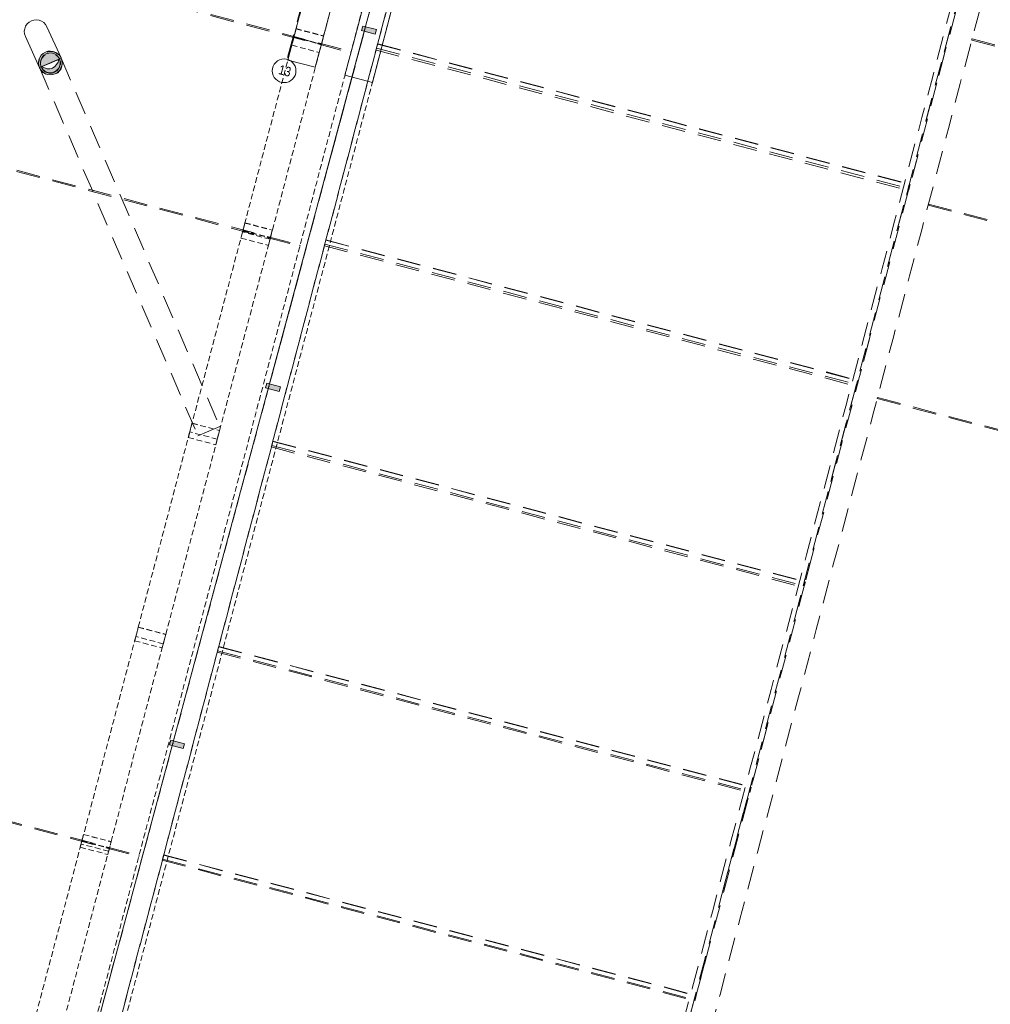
# Model space of a CAD drawing. Header units: millimetres. Extents: x -176817 to 18864955, y -12996033 to 201123.
# Tile 113 of 256: x 188284 to 198524, y -34254 to -23870. Entities that reach past the tile are written whole.
import ezdxf
from ezdxf.enums import TextEntityAlignment as Align

# ---------------------------------------------------------------- set-up
doc = ezdxf.new("R2010")
doc.units = ezdxf.units.MM
doc.header["$MEASUREMENT"] = 0
for name, pattern in [('Krawędzie ukryte', [170, 120, -50]), ('Przerywana', [240, 120, -120]), ('Przerywana długa', [390, 250, -140]), ('Przerywana gęsta', [90, 60, -30])]:
    doc.linetypes.add(name, pattern=pattern)
for name, color, linetype in [('410-K Osie', 7, 'Continuous'), ('823-IST- Hala E - belki', 7, 'Continuous'), ('823-IST- Hala E - struktury warstwowe', 7, 'Continuous'), ('823-IST- Hala E - słupy', 7, 'Continuous')]:
    doc.layers.add(name, color=color, linetype=linetype)
doc.styles.add('STYL_AUTOMATYCZNY_8', font='ARIALN.TTF')

# ---------------------------------------------------------------- blocks, each defined once
blk = doc.blocks.new('Kształt_3_2')
at = {"layer": '823-IST- Hala E - belki', "color": 254, "linetype": 'Przerywana długa', "lineweight": 0, "true_color": 0xcccccc, "flags": 128}
blk.add_lwpolyline([(198506, -22434), (198498, -22461), (198475, -22551), (198450, -22645), (198424, -22744), (198397, -22847), (198264, -23352), (198145, -23800), (198036, -24214), (197944, -24562), (197843, -24945), (197736, -25352), (197601, -25861), (197440, -26474), (197240, -27231), (196964, -28275), (196841, -28741), (196615, -29598), (196462, -30181), (196171, -31280), (196044, -31764), (195925, -32213), (195693, -33094), (195512, -33780), (195313, -34535), (195162, -35107), (194986, -35773), (194851, -36286), (194682, -36926), (194585, -37294), (194472, -37719), (194294, -38394), (194130, -39015), (193983, -39575), (193858, -40048), (193682, -40714), (193635, -40894), (193587, -41075), (193411, -41741), (193287, -42213), (193139, -42773), (192975, -43394), (192797, -44069), (192685, -44494), (192587, -44862), (192419, -45502), (192283, -46015), (192108, -46681), (191956, -47253), (191757, -48008), (191576, -48694), (191344, -49575), (191225, -50024), (191098, -50508), (190808, -51608), (190654, -52190), (190428, -53047), (190305, -53513), (190029, -54557), (189830, -55314), (189668, -55927), (189533, -56436), (189426, -56843), (189325, -57226), (189233, -57574), (189124, -57988), (189006, -58436), (188872, -58941), (188845, -59044), (188819, -59143), (188794, -59237), (188771, -59327), (188763, -59354)], dxfattribs=at)
blk = doc.blocks.new('Kształt_15_2')
at = {"layer": '823-IST- Hala E - belki', "color": 254, "linetype": 'Przerywana długa', "lineweight": 0, "true_color": 0xcccccc, "flags": 128}
for points in [[(197869, -25825), (197870, -25824)], [(197869, -25825), (214984, -30341)], [(197870, -25824), (197871, -25820)], [(197871, -25820), (197872, -25816)], [(197872, -25816), (197872, -25814)], [(197872, -25814), (214987, -30330)], [(214984, -30340), (214985, -30336)], [(214984, -30341), (214984, -30340)], [(214985, -30336), (214986, -30332)], [(214986, -30332), (214987, -30330)]]:
    blk.add_lwpolyline(points, dxfattribs=at)
blk = doc.blocks.new('Kształt_16_2')
at = {"layer": '823-IST- Hala E - belki', "color": 254, "linetype": 'Przerywana długa', "lineweight": 0, "true_color": 0xcccccc, "flags": 128}
for points in [[(197331, -27865), (197332, -27860)], [(197331, -27866), (197331, -27865)], [(197331, -27866), (214445, -32382)], [(197332, -27860), (197333, -27856)], [(197333, -27856), (197334, -27855)], [(197334, -27855), (214448, -32371)], [(214445, -32381), (214447, -32376)], [(214445, -32382), (214445, -32381)], [(214447, -32376), (214448, -32372)], [(214448, -32372), (214448, -32371)]]:
    blk.add_lwpolyline(points, dxfattribs=at)
blk = doc.blocks.new('Kształt_17_2')
at = {"layer": '823-IST- Hala E - belki', "color": 254, "linetype": 'Przerywana długa', "lineweight": 0, "true_color": 0xcccccc, "flags": 128}
for points in [[(198329, -24083), (198330, -24079)], [(198329, -24085), (198329, -24083)], [(198329, -24085), (215443, -28601)], [(198330, -24079), (198331, -24075)], [(198331, -24075), (198332, -24073)], [(198332, -24073), (215446, -28589)], [(215443, -28599), (215444, -28595)], [(215443, -28601), (215443, -28599)], [(215444, -28595), (215445, -28591)], [(215445, -28591), (215446, -28589)]]:
    blk.add_lwpolyline(points, dxfattribs=at)
blk = doc.blocks.new('Kształt_219_2')
at = {"layer": '823-IST- Hala E - belki', "color": 254, "linetype": 'Przerywana długa', "lineweight": 0, "true_color": 0xcccccc, "flags": 128}
for points in [[(190372, -30527), (190371, -30528), (190369, -30539)], [(190384, -30480), (190372, -30527)], [(190384, -30480), (196002, -31962)], [(190369, -30539), (195986, -32021)], [(196002, -31962), (195989, -32009)], [(195989, -32009), (195989, -32010), (195986, -32021)]]:
    blk.add_lwpolyline(points, dxfattribs=at)
blk = doc.blocks.new('Kształt_226_2')
at = {"layer": '823-IST- Hala E - belki', "color": 254, "linetype": 'Przerywana długa', "lineweight": 0, "true_color": 0xcccccc, "flags": 128}
for points in [[(189804, -32678), (189791, -32726)], [(189804, -32678), (195422, -34160)], [(189791, -32726), (189791, -32726), (189789, -32734)], [(189789, -32734), (195407, -34217)], [(195422, -34160), (195409, -34208)], [(195409, -34208), (195409, -34209), (195407, -34217)]]:
    blk.add_lwpolyline(points, dxfattribs=at)
blk = doc.blocks.new('Kształt_227_2')
at = {"layer": '823-IST- Hala E - belki', "color": 254, "linetype": 'Przerywana długa', "lineweight": 0, "true_color": 0xcccccc, "flags": 128}
for points in [[(190955, -28315), (190943, -28361)], [(190955, -28315), (196573, -29797)], [(190943, -28361), (190943, -28362), (190939, -28376)], [(190939, -28376), (196557, -29858)], [(196573, -29797), (196561, -29843)], [(196561, -29843), (196561, -29845), (196557, -29858)]]:
    blk.add_lwpolyline(points, dxfattribs=at)
blk = doc.blocks.new('Kształt_228_2')
at = {"layer": '823-IST- Hala E - belki', "color": 254, "linetype": 'Przerywana długa', "lineweight": 0, "true_color": 0xcccccc, "flags": 128}
for points in [[(192050, -24168), (192049, -24171), (192044, -24190)], [(192044, -24190), (197661, -25672)], [(192061, -24125), (192050, -24168)], [(192061, -24125), (197679, -25607)], [(197679, -25607), (197667, -25650)], [(197667, -25650), (197667, -25653), (197661, -25672)]]:
    blk.add_lwpolyline(points, dxfattribs=at)
blk = doc.blocks.new('Kształt_229_2')
at = {"layer": '823-IST- Hala E - belki', "color": 254, "linetype": 'Przerywana długa', "lineweight": 0, "true_color": 0xcccccc, "flags": 128}
for points in [[(191503, -26238), (191503, -26239), (191499, -26255)], [(191499, -26255), (197117, -27738)], [(191515, -26193), (191503, -26238)], [(191515, -26193), (197133, -27675)], [(197121, -27720), (197121, -27722), (197117, -27738)], [(197133, -27675), (197121, -27720)]]:
    blk.add_lwpolyline(points, dxfattribs=at)
blk = doc.blocks.new('Kształt_236_2')
at = {"layer": '823-IST- Hala E - belki', "color": 254, "linetype": 'Przerywana długa', "lineweight": 0, "true_color": 0xcccccc, "flags": 128}
for points in [[(190955, -28318), (190944, -28359)], [(190955, -28318), (196563, -29798)], [(190944, -28359), (190944, -28360)], [(190944, -28360), (196552, -29840)], [(196552, -29839), (196563, -29798)], [(196552, -29840), (196552, -29839)]]:
    blk.add_lwpolyline(points, dxfattribs=at)
blk = doc.blocks.new('Kształt_239_2')
at = {"layer": '823-IST- Hala E - belki', "color": 254, "linetype": 'Przerywana długa', "lineweight": 0, "true_color": 0xcccccc, "flags": 128}
for points in [[(192050, -24167), (192049, -24169)], [(192049, -24169), (197658, -25648)], [(192060, -24128), (192050, -24167)], [(192050, -24167), (192057, -24140)], [(192060, -24128), (197668, -25608)], [(197658, -25646), (197668, -25608)], [(197658, -25646), (197665, -25620)], [(197658, -25648), (197658, -25646)]]:
    blk.add_lwpolyline(points, dxfattribs=at)
blk = doc.blocks.new('Kształt_240_2')
at = {"layer": '823-IST- Hala E - belki', "color": 254, "linetype": 'Przerywana długa', "lineweight": 0, "true_color": 0xcccccc, "flags": 128}
for points in [[(191515, -26196), (191504, -26236)], [(191504, -26236), (191505, -26232)], [(191504, -26236), (191504, -26237)], [(191504, -26237), (197112, -27717)], [(191515, -26196), (197123, -27676)], [(197112, -27716), (197123, -27676)], [(197112, -27716), (197113, -27712)], [(197112, -27717), (197112, -27716)]]:
    blk.add_lwpolyline(points, dxfattribs=at)
blk = doc.blocks.new('Kształt_241_2')
at = {"layer": '823-IST- Hala E - belki', "color": 254, "linetype": 'Przerywana długa', "lineweight": 0, "true_color": 0xcccccc, "flags": 128}
for points in [[(190383, -30483), (190372, -30525)], [(190372, -30525), (190378, -30505)], [(190372, -30525), (190372, -30526)], [(190372, -30526), (195980, -32005)], [(190383, -30483), (195991, -31963)], [(195980, -32005), (195991, -31963)], [(195980, -32005), (195986, -31984)], [(195980, -32005), (195980, -32005)]]:
    blk.add_lwpolyline(points, dxfattribs=at)
blk = doc.blocks.new('Kształt_242_2')
at = {"layer": '823-IST- Hala E - belki', "color": 254, "linetype": 'Przerywana długa', "lineweight": 0, "true_color": 0xcccccc, "flags": 128}
for points in [[(189803, -32681), (189792, -32724)], [(189792, -32724), (189798, -32702)], [(189803, -32681), (195411, -34161)], [(189792, -32724), (189792, -32724)], [(189792, -32724), (195400, -34204)], [(195400, -34203), (195411, -34161)], [(195400, -34203), (195406, -34182)], [(195400, -34204), (195400, -34203)]]:
    blk.add_lwpolyline(points, dxfattribs=at)
blk = doc.blocks.new('Kształt_245_2')
at = {"layer": '823-IST- Hala E - belki', "color": 254, "linetype": 'Przerywana długa', "lineweight": 0, "true_color": 0xcccccc, "flags": 128}
for points in [[(192940, -20793), (192930, -20830), (192771, -21433), (192574, -22182), (192345, -23050), (192084, -24037), (191526, -26152), (190961, -28295), (190392, -30450), (189808, -32662), (189218, -34898), (188623, -37152), (188026, -39414)], [(198558, -22275), (198548, -22313), (198389, -22915), (198191, -23664), (197962, -24533), (197702, -25519), (197144, -27634), (196578, -29777), (196010, -31933), (195426, -34144), (194836, -36381), (194241, -38634), (193644, -40897)], [(198506, -22434), (198498, -22461), (198475, -22551), (198450, -22645), (198424, -22744), (198397, -22847), (198264, -23352), (198145, -23800), (198036, -24214), (197944, -24562), (197843, -24945), (197736, -25352), (197601, -25861), (197440, -26474), (197240, -27231), (196964, -28275), (196841, -28741), (196615, -29598), (196462, -30181), (196171, -31280), (196044, -31764), (195925, -32213), (195693, -33094), (195512, -33780), (195313, -34535), (195162, -35107), (194986, -35773), (194851, -36286), (194682, -36926), (194585, -37294), (194472, -37719), (194294, -38394), (194130, -39015), (193983, -39575), (193858, -40048), (193682, -40714), (193635, -40894)], [(198036, -24214), (198135, -23837)], [(192060, -24127), (197668, -25607)], [(192061, -24125), (197669, -25604)], [(198046, -24217), (197962, -24533)], [(197843, -24945), (197917, -24663)], [(197745, -25355), (197702, -25519)], [(197440, -26474), (197657, -25651)], [(191515, -26193), (197123, -27672)], [(191515, -26194), (197123, -27674)], [(197250, -27234), (197144, -27634)], [(196841, -28741), (197111, -27719)], [(190955, -28315), (196563, -29794)], [(190955, -28316), (196563, -29796)], [(196625, -29601), (196578, -29777)], [(196462, -30181), (196551, -29842)], [(190384, -30480), (195992, -31960)], [(190384, -30481), (195992, -31961)], [(196181, -31283), (196053, -31766), (196010, -31933)], [(195693, -33094), (195979, -32008)], [(189804, -32678), (195412, -34158)], [(189804, -32678), (195412, -34158)], [(195521, -33783), (195426, -34144)], [(195162, -35107), (195399, -34206)]]:
    blk.add_lwpolyline(points, dxfattribs=at)
blk = doc.blocks.new('Kształt_398_2')
at = {"layer": '823-IST- Hala E - belki', "color": 254, "linetype": 'Przerywana długa', "lineweight": 0, "true_color": 0xcccccc, "flags": 128}
for points in [[(193586, -40881), (193599, -40833), (193750, -40262), (193958, -39474), (194142, -38776), (194351, -37984), (194547, -37240), (194745, -36490), (194955, -35692), (195178, -34848), (195383, -34073), (195592, -33279), (195781, -32562), (195996, -31749), (196211, -30935), (196398, -30226), (196585, -29515), (196830, -28587), (197006, -27921), (197215, -27129), (197383, -26494), (197514, -25995), (197659, -25445), (197802, -24903), (197917, -24468), (198006, -24130), (198115, -23717), (198210, -23360), (198292, -23047), (198378, -22721), (198422, -22554), (198459, -22416), (198505, -22242), (198530, -22147)], [(193876, -40958), (193889, -40909), (194040, -40339), (194248, -39550), (194432, -38852), (194641, -38060), (194837, -37316), (195035, -36566), (195246, -35769), (195468, -34925), (195673, -34150), (195882, -33356), (196072, -32638), (196286, -31826), (196501, -31012), (196688, -30302), (196875, -29592), (197120, -28664), (197296, -27997), (197505, -27205), (197673, -26570), (197804, -26072), (197949, -25522), (198092, -24980), (198207, -24544), (198297, -24207), (198406, -23794), (198500, -23437), (198582, -23124), (198668, -22797), (198712, -22631), (198749, -22492), (198795, -22319), (198820, -22224)]]:
    blk.add_lwpolyline(points, dxfattribs=at)
blk = doc.blocks.new('Kształt_400_2')
at = {"layer": '823-IST- Hala E - belki', "color": 254, "linetype": 'Przerywana długa', "lineweight": 0, "true_color": 0xcccccc, "flags": 128}
blk.add_lwpolyline([(192896, -20962), (192890, -20982), (192867, -21071), (192842, -21165), (192816, -21264), (192789, -21367), (192655, -21872), (192537, -22320), (192428, -22734), (192336, -23082), (192235, -23465), (192128, -23872), (191993, -24382), (191832, -24994), (191632, -25751), (191356, -26795), (191233, -27261), (191007, -28118), (190854, -28701), (190563, -29800), (190436, -30284), (190317, -30733), (190085, -31614), (189904, -32301), (189705, -33055), (189554, -33627), (189378, -34294), (189243, -34806), (189074, -35446), (188977, -35814), (188864, -36240), (188686, -36914), (188522, -37535), (188375, -38095), (188250, -38568), (188074, -39234), (188026, -39414), (187979, -39595), (187803, -40261), (187678, -40733), (187531, -41293), (187367, -41915), (187189, -42589), (187076, -43015), (186979, -43382), (186810, -44023), (186675, -44535), (186499, -45201), (186348, -45774), (186149, -46528), (185968, -47215), (185736, -48096), (185617, -48545), (185490, -49028), (185199, -50128), (185046, -50710), (184820, -51568), (184697, -52034), (184421, -53077), (184221, -53834), (184060, -54447), (183925, -54956), (183818, -55363), (183717, -55747), (183625, -56094), (183516, -56509), (183398, -56957), (183264, -57462), (183237, -57565), (183211, -57663), (183186, -57757), (183163, -57847), (183157, -57867)], dxfattribs=at)
blk = doc.blocks.new('Kształt_403_2')
at = {"layer": '823-IST- Hala E - belki', "color": 254, "linetype": 'Przerywana długa', "lineweight": 0, "true_color": 0xcccccc, "flags": 128}
for points in [[(185398, -22528), (185397, -22532)], [(185399, -22524), (185398, -22528)], [(185399, -22522), (185399, -22524)], [(185399, -22522), (191781, -24206)], [(185397, -22532), (185396, -22534)], [(185396, -22534), (191778, -24218)], [(191778, -24216), (191779, -24212)], [(191778, -24218), (191778, -24216)], [(191779, -24212), (191780, -24208)], [(191780, -24208), (191781, -24206)]]:
    blk.add_lwpolyline(points, dxfattribs=at)
blk = doc.blocks.new('Kształt_404_2')
at = {"layer": '823-IST- Hala E - belki', "color": 254, "linetype": 'Przerywana długa', "lineweight": 0, "true_color": 0xcccccc, "flags": 128}
for points in [[(184859, -24569), (184858, -24573)], [(184858, -24573), (184858, -24575)], [(184858, -24575), (191239, -26259)], [(184860, -24565), (184859, -24569)], [(184861, -24563), (184860, -24565)], [(184861, -24563), (191242, -26247)], [(191239, -26259), (191240, -26257)], [(191240, -26257), (191241, -26253)], [(191241, -26253), (191242, -26249)], [(191242, -26249), (191242, -26247)]]:
    blk.add_lwpolyline(points, dxfattribs=at)
blk = doc.blocks.new('Kształt_405_2')
at = {"layer": '823-IST- Hala E - belki', "color": 254, "linetype": 'Przerywana długa', "lineweight": 0, "true_color": 0xcccccc, "flags": 128}
for points in [[(183161, -31005), (183160, -31009)], [(183160, -31009), (183160, -31011)], [(183160, -31011), (189541, -32694)], [(183162, -31001), (183161, -31005)], [(183163, -30999), (183162, -31001)], [(183163, -30999), (189544, -32683)], [(189541, -32694), (189542, -32693)], [(189542, -32693), (189543, -32689)], [(189543, -32689), (189544, -32685)], [(189544, -32685), (189544, -32683)]]:
    blk.add_lwpolyline(points, dxfattribs=at)
blk = doc.blocks.new('Kształt_406_2')
at = {"layer": '823-IST- Hala E - belki', "color": 254, "linetype": 'Przerywana długa', "lineweight": 0, "true_color": 0xcccccc, "flags": 128}
for points in [[(182578, -33215), (182577, -33217)], [(182577, -33217), (188959, -34901)], [(182579, -33211), (182578, -33215)], [(182580, -33207), (182579, -33211)], [(182580, -33205), (182580, -33207)], [(182580, -33205), (188962, -34889)], [(188959, -34899), (188960, -34895)], [(188959, -34901), (188959, -34899)], [(188960, -34895), (188961, -34891)], [(188961, -34891), (188962, -34889)]]:
    blk.add_lwpolyline(points, dxfattribs=at)
blk = doc.blocks.new('Kształt_418_2')
at = {"layer": '823-IST- Hala E - belki', "color": 254, "linetype": 'Przerywana gęsta', "lineweight": 0, "true_color": 0xcccccc, "flags": 128}
for points in [[(182841, -58085), (182866, -57990), (182912, -57816), (182949, -57677), (182993, -57511), (183079, -57184), (183161, -56872), (183256, -56515), (183365, -56102), (183454, -55764), (183569, -55329), (183712, -54787), (183857, -54237), (183988, -53738), (184156, -53103), (184365, -52311), (184541, -51645), (184786, -50716), (184973, -50006), (185160, -49296), (185375, -48483), (185589, -47670), (185779, -46952), (185988, -46159), (186193, -45384), (186416, -44539), (186626, -43742), (186824, -42992), (187020, -42248), (187229, -41456), (187413, -40758), (187621, -39969), (187772, -39399), (187785, -39351), (187798, -39302), (187948, -38732), (188156, -37943), (188340, -37245), (188549, -36453), (188746, -35709), (188944, -34959), (189154, -34162), (189377, -33317), (189581, -32542), (189791, -31749), (189980, -31031), (190195, -30218), (190409, -29405), (190597, -28695), (190784, -27985), (191029, -27056), (191205, -26390), (191414, -25598), (191581, -24963), (191713, -24464), (191858, -23914), (192001, -23373), (192116, -22937), (192205, -22599), (192314, -22186), (192408, -21829), (192491, -21517), (192577, -21190), (192621, -21024), (192657, -20885), (192703, -20712), (192728, -20617)], [(183131, -58161), (183156, -58066), (183202, -57892), (183239, -57754), (183283, -57588), (183369, -57261), (183451, -56948), (183546, -56591), (183655, -56178), (183744, -55841), (183859, -55405), (184002, -54863), (184147, -54313), (184278, -53814), (184446, -53179), (184655, -52387), (184831, -51721), (185076, -50793), (185263, -50083), (185450, -49373), (185665, -48559), (185880, -47747), (186069, -47029), (186278, -46235), (186483, -45460), (186706, -44616), (186916, -43819), (187114, -43069), (187310, -42325), (187519, -41533), (187703, -40834), (187912, -40046), (188062, -39475), (188075, -39427), (188088, -39379), (188238, -38808), (188446, -38020), (188630, -37322), (188839, -36530), (189036, -35785), (189234, -35035), (189444, -34238), (189667, -33394), (189871, -32619), (190081, -31825), (190270, -31108), (190485, -30295), (190699, -29481), (190887, -28771), (191074, -28061), (191319, -27133), (191495, -26467), (191704, -25675), (191871, -25040), (192003, -24541), (192148, -23991), (192291, -23449), (192406, -23014), (192495, -22676), (192604, -22263), (192698, -21906), (192781, -21593), (192867, -21266), (192911, -21100), (192947, -20962), (192993, -20788), (193018, -20693)]]:
    blk.add_lwpolyline(points, dxfattribs=at)
at = {"layer": '823-IST- Hala E - belki', "color": 254, "linetype": 'Continuous', "lineweight": 0, "true_color": 0xcccccc, "flags": 128}
for points in [[(191822, -24052), (191854, -23930), (192059, -23154), (192221, -22538), (192363, -22000), (192458, -21640), (192529, -21372), (192552, -21285)], [(192112, -24128), (192144, -24007), (192349, -23230), (192511, -22615), (192653, -22077), (192748, -21717), (192819, -21449), (192842, -21362)], [(191715, -24455), (191815, -24079)], [(191815, -24079), (191822, -24052)], [(192005, -24531), (192105, -24155)], [(192105, -24155), (192112, -24128)], [(192005, -24531), (191715, -24455)]]:
    blk.add_lwpolyline(points, dxfattribs=at)
blk = doc.blocks.new('Przegroda strukturalna_5_2')
at = {"layer": '823-IST- Hala E - struktury warstwowe', "linetype": 'Continuous', "lineweight": 0, "true_color": 0x666666}
for points in [[(191891, -23985), (192036, -24024), (192049, -23975), (191904, -23937)], [(191891, -23985), (192036, -24024), (192049, -23975), (191904, -23937)], [(190878, -27751), (191023, -27790), (191036, -27742), (190891, -27703)], [(190878, -27751), (191023, -27790), (191036, -27742), (190891, -27703)], [(189865, -31517), (190010, -31556), (190023, -31508), (189878, -31469)], [(189865, -31517), (190010, -31556), (190023, -31508), (189878, -31469)]]:
    blk.add_hatch(color=251, dxfattribs=at).paths.add_polyline_path(points)
at = {"layer": '823-IST- Hala E - struktury warstwowe', "color": 254, "linetype": 'Continuous', "lineweight": 0, "true_color": 0xcccccc}
for p, q in [((192758, -20880), (191927, -23968)), ((192652, -21273), (191927, -23968)), ((191927, -23968), (190914, -27735)), ((191927, -23968), (190914, -27735)), ((190914, -27735), (189901, -31501)), ((190914, -27735), (189901, -31501)), ((189901, -31501), (188887, -35267)), ((189901, -31501), (188887, -35267))]:
    blk.add_line(p, q, dxfattribs=at)
at = {"layer": '823-IST- Hala E - struktury warstwowe', "color": 254, "linetype": 'Krawędzie ukryte', "lineweight": 0, "true_color": 0xcccccc}
for p, q in [((192444, -22046), (191927, -23968)), ((191927, -23968), (192081, -23397)), ((192081, -23397), (191927, -23968)), ((191927, -23968), (190914, -27735)), ((191927, -23968), (190914, -27735)), ((191791, -24475), (191927, -23968)), ((191307, -26272), (191791, -24475)), ((191307, -26272), (190914, -27735)), ((190943, -27628), (191307, -26272)), ((190914, -27735), (189901, -31501)), ((190914, -27735), (189901, -31501)), ((190914, -27735), (189901, -31501)), ((189901, -31501), (188887, -35267)), ((189901, -31501), (188887, -35267)), ((189901, -31501), (188887, -35267))]:
    blk.add_line(p, q, dxfattribs=at)
at = {"layer": '823-IST- Hala E - struktury warstwowe', "color": 254, "linetype": 'Continuous', "lineweight": 0, "true_color": 0xcccccc, "flags": 128}
for points in [[(191891, -23985), (191904, -23937), (192049, -23975), (192036, -24024)], [(191891, -23985), (191904, -23937), (192049, -23975), (192036, -24024)], [(190878, -27751), (190891, -27703), (191036, -27742), (191023, -27790)], [(190878, -27751), (190891, -27703), (191036, -27742), (191023, -27790)], [(189865, -31517), (189878, -31469), (190023, -31508), (190010, -31556)], [(189865, -31517), (189878, -31469), (190023, -31508), (190010, -31556)]]:
    blk.add_lwpolyline(points, close=True, dxfattribs=at)
at = {"layer": '823-IST- Hala E - struktury warstwowe', "color": 254, "linetype": 'Krawędzie ukryte', "lineweight": 0, "true_color": 0xcccccc}
for p in [(191927, -23968), (191927, -23968), (191927, -23968), (191927, -23968), (190914, -27735), (190914, -27735), (190914, -27735), (190914, -27735), (190914, -27735), (189901, -31501), (189901, -31501), (189901, -31501), (189901, -31501), (189901, -31501)]:
    blk.add_point(p, dxfattribs=at)
at = {"layer": '823-IST- Hala E - struktury warstwowe', "color": 254, "linetype": 'Continuous', "lineweight": 0, "true_color": 0xcccccc}
for p in [(191927, -23968), (191927, -23968), (191927, -23968), (190914, -27735), (190914, -27735), (190914, -27735), (189901, -31501), (189901, -31501), (189901, -31501)]:
    blk.add_point(p, dxfattribs=at)
blk = doc.blocks.new('Słup_261_2', base_point=(188458, -23995))
at = {"layer": '823-IST- Hala E - słupy', "linetype": 'Continuous', "lineweight": 0, "true_color": 0x666666}
h = blk.add_hatch(color=251, dxfattribs=at)
h.paths.add_polyline_path([(188493, -24376), (188507, -24400), (188527, -24421), (188550, -24436), (188576, -24446), (188604, -24450), (188632, -24447), (188658, -24439), (188683, -24425), (188703, -24405), (188718, -24382), (188728, -24356), (188732, -24328), (188729, -24300), (188721, -24273), (188707, -24249), (188687, -24229), (188664, -24214), (188638, -24204), (188610, -24200), (188582, -24202), (188555, -24211), (188531, -24225), (188511, -24244), (188496, -24268), (188486, -24294), (188482, -24322), (188484, -24350)])
h.paths.add_polyline_path([(188511, -24368), (188503, -24342), (188502, -24314), (188509, -24288), (188522, -24264), (188540, -24244), (188564, -24229), (188590, -24221), (188617, -24220), (188644, -24227), (188668, -24240), (188688, -24258), (188703, -24282), (188711, -24308), (188711, -24335), (188705, -24362), (188692, -24386), (188674, -24406), (188650, -24421), (188624, -24429), (188597, -24429), (188570, -24423), (188546, -24410), (188526, -24391)], flags=0)
h = blk.add_hatch(color=251, dxfattribs=at)
h.paths.add_polyline_path([(188509, -24288), (188502, -24314), (188503, -24342), (188511, -24368), (188526, -24391), (188546, -24410), (188570, -24423), (188597, -24429), (188624, -24429), (188650, -24421), (188674, -24406), (188692, -24386), (188705, -24362), (188711, -24335), (188711, -24308), (188703, -24282), (188688, -24258), (188668, -24240), (188644, -24227), (188617, -24220), (188590, -24221), (188564, -24229), (188540, -24244), (188522, -24264)])
h.paths.add_polyline_path([(188545, -24379), (188519, -24365), (188696, -24289), (188689, -24317), (188674, -24344), (188655, -24365), (188631, -24380), (188603, -24387), (188575, -24387)], flags=0)
at = {"layer": '823-IST- Hala E - słupy', "color": 254, "linetype": 'Continuous', "lineweight": 0, "true_color": 0xcccccc}
blk.add_line((188696, -24289), (188519, -24365), dxfattribs=at)
at = {"layer": '823-IST- Hala E - słupy', "color": 254, "linetype": 'Continuous', "lineweight": 0, "true_color": 0xcccccc, "flags": 128}
for points in [[(188344, -24047), (188336, -24020), (188333, -23992), (188337, -23965), (188347, -23938), (188362, -23915), (188383, -23896), (188407, -23881), (188433, -23873), (188461, -23870), (188489, -23874), (188515, -23884), (188538, -23900), (188558, -23920), (188572, -23944)], [(188721, -24273), (188572, -23944)], [(188493, -24376), (188344, -24047)], [(188519, -24365), (188545, -24379), (188575, -24387), (188603, -24387), (188631, -24380), (188655, -24365), (188674, -24344), (188689, -24317), (188696, -24289)]]:
    blk.add_lwpolyline(points, dxfattribs=at)
for points in [[(188482, -24322), (188484, -24350), (188493, -24376), (188507, -24400), (188527, -24421), (188550, -24436), (188576, -24446), (188604, -24450), (188632, -24447), (188658, -24439), (188683, -24425), (188703, -24405), (188718, -24382), (188728, -24356), (188732, -24328), (188729, -24300), (188721, -24273), (188707, -24249), (188687, -24229), (188664, -24214), (188638, -24204), (188610, -24200), (188582, -24202), (188555, -24211), (188531, -24225), (188511, -24244), (188496, -24268), (188486, -24294)], [(188503, -24342), (188511, -24368), (188526, -24391), (188546, -24410), (188570, -24423), (188597, -24429), (188624, -24429), (188650, -24421), (188674, -24406), (188692, -24386), (188705, -24362), (188711, -24335), (188711, -24308), (188703, -24282), (188688, -24258), (188668, -24240), (188644, -24227), (188617, -24220), (188590, -24221), (188564, -24229), (188540, -24244), (188522, -24264), (188509, -24288), (188502, -24314)]]:
    blk.add_lwpolyline(points, close=True, dxfattribs=at)
at = {"layer": '823-IST- Hala E - słupy', "color": 254, "linetype": 'Przerywana', "lineweight": 0, "true_color": 0xcccccc, "flags": 128}
for points in [[(188509, -24405), (188495, -24381), (188487, -24354), (188484, -24327), (188488, -24299), (188498, -24273), (188513, -24249), (188534, -24230), (188558, -24216), (188584, -24207), (188612, -24205), (188640, -24208), (188666, -24218), (188689, -24234), (188709, -24254), (188723, -24278), (188732, -24305), (188734, -24333), (188730, -24360), (188720, -24387), (188705, -24410), (188685, -24429), (188661, -24444), (188634, -24452), (188606, -24455), (188578, -24451), (188552, -24441), (188529, -24425)], [(188505, -24347), (188505, -24319), (188511, -24292), (188524, -24268), (188543, -24248), (188566, -24234), (188592, -24226), (188619, -24225), (188646, -24231), (188670, -24244), (188690, -24263), (188704, -24285), (188705, -24286), (188713, -24313), (188714, -24340), (188707, -24367), (188694, -24391), (188676, -24411), (188652, -24425), (188626, -24433), (188599, -24434), (188572, -24428), (188548, -24415), (188528, -24396), (188513, -24373), (188512, -24368)]]:
    blk.add_lwpolyline(points, close=True, dxfattribs=at)
for points in [[(188512, -24368), (188704, -24285)], [(188704, -24285), (188711, -24310)], [(188723, -24278), (188721, -24273)], [(188495, -24381), (188493, -24376)], [(188513, -24371), (188527, -24393)], [(188527, -24393), (188532, -24399), (188547, -24412)], [(188675, -24408), (188693, -24388)], [(188693, -24388), (188693, -24388), (188706, -24364)], [(188706, -24364), (188707, -24360), (188712, -24337)], [(188711, -24310), (188712, -24321), (188712, -24337)], [(188547, -24412), (188564, -24422), (188571, -24425)], [(188571, -24425), (188594, -24431), (188598, -24432)], [(188598, -24432), (188622, -24431), (188625, -24431)], [(188625, -24431), (188649, -24423), (188651, -24423)], [(188651, -24423), (188674, -24409), (188675, -24408)]]:
    blk.add_lwpolyline(points, dxfattribs=at)
blk = doc.blocks.new('Belka_85_2', base_point=(188608, -24327))
at = {"layer": '823-IST- Hala E - belki', "color": 254, "linetype": 'Przerywana długa', "lineweight": 0, "true_color": 0xcccccc}
for p, q in [((188493, -24376), (188723, -24277)), ((188723, -24277), (190395, -28160)), ((188493, -24376), (190165, -28259)), ((190165, -28259), (190395, -28160))]:
    blk.add_line(p, q, dxfattribs=at)
blk = doc.blocks.new('Kształt_966_2')
at = {"layer": '823-IST- Hala E - belki', "color": 254, "linetype": 'Przerywana gęsta', "lineweight": 0, "true_color": 0xcccccc, "flags": 128}
for points in [[(188941, -32530), (188940, -32531)], [(188940, -32531), (188940, -32532)], [(188940, -32532), (189230, -32608)], [(188941, -32528), (188941, -32530)], [(188941, -32528), (188941, -32528)], [(188941, -32528), (189231, -32604)], [(189230, -32608), (189231, -32606)], [(189230, -32608), (189230, -32608)], [(189231, -32605), (189231, -32604)], [(189231, -32606), (189231, -32605)]]:
    blk.add_lwpolyline(points, dxfattribs=at)
blk = doc.blocks.new('Kształt_967_2')
at = {"layer": '823-IST- Hala E - belki', "color": 254, "linetype": 'Przerywana gęsta', "lineweight": 0, "true_color": 0xcccccc, "flags": 128}
for points in [[(190639, -26094), (190638, -26096)], [(190638, -26096), (190638, -26096)], [(190638, -26096), (190928, -26173)], [(190639, -26092), (190639, -26093)], [(190639, -26092), (190929, -26169)], [(190639, -26093), (190639, -26094)], [(190928, -26172), (190929, -26171)], [(190928, -26173), (190928, -26172)], [(190929, -26171), (190929, -26169)], [(190929, -26169), (190929, -26169)]]:
    blk.add_lwpolyline(points, dxfattribs=at)
blk = doc.blocks.new('Kształt_968_2')
at = {"layer": '823-IST- Hala E - belki', "color": 254, "linetype": 'Przerywana gęsta', "lineweight": 0, "true_color": 0xcccccc, "flags": 128}
for points in [[(191178, -24052), (191177, -24053)], [(191177, -24053), (191177, -24055)], [(191177, -24055), (191177, -24055)], [(191177, -24055), (191467, -24132)], [(191178, -24051), (191178, -24052)], [(191178, -24051), (191468, -24128)], [(191467, -24130), (191468, -24129)], [(191467, -24131), (191467, -24130)], [(191467, -24132), (191467, -24131)], [(191468, -24129), (191468, -24128)]]:
    blk.add_lwpolyline(points, dxfattribs=at)
blk = doc.blocks.new('Kształt_974_2')
at = {"layer": '823-IST- Hala E - belki', "color": 254, "linetype": 'Przerywana gęsta', "lineweight": 0, "true_color": 0xcccccc, "flags": 128}
for points in [[(188958, -32464), (188957, -32467), (188933, -32559), (188932, -32563)], [(188958, -32463), (188958, -32464)], [(188958, -32463), (189248, -32539)], [(188932, -32563), (188931, -32565), (188923, -32597)], [(188923, -32597), (189213, -32673)], [(189222, -32640), (189223, -32635), (189247, -32544), (189248, -32540)], [(189248, -32540), (189248, -32539)], [(189213, -32673), (189221, -32642), (189222, -32640)]]:
    blk.add_lwpolyline(points, dxfattribs=at)
blk = doc.blocks.new('Kształt_975_2')
at = {"layer": '823-IST- Hala E - belki', "color": 254, "linetype": 'Przerywana gęsta', "lineweight": 0, "true_color": 0xcccccc, "flags": 128}
for points in [[(189535, -30278), (189534, -30281), (189510, -30371), (189509, -30376)], [(189535, -30277), (189535, -30278)], [(189535, -30277), (189825, -30354)], [(189509, -30376), (189508, -30378), (189497, -30420)], [(189497, -30420), (189787, -30496)], [(189799, -30452), (189800, -30448), (189824, -30358), (189825, -30354)], [(189825, -30354), (189825, -30354)], [(189787, -30496), (189798, -30455), (189799, -30452)]]:
    blk.add_lwpolyline(points, dxfattribs=at)
blk = doc.blocks.new('Kształt_976_2')
at = {"layer": '823-IST- Hala E - belki', "color": 254, "linetype": 'Przerywana gęsta', "lineweight": 0, "true_color": 0xcccccc, "flags": 128}
for points in [[(190103, -28125), (190102, -28129), (190079, -28217), (190077, -28222)], [(190103, -28125), (190103, -28125)], [(190103, -28125), (190393, -28202)], [(190077, -28222), (190077, -28225), (190063, -28276)], [(190367, -28298), (190369, -28294), (190392, -28205), (190393, -28202)], [(190393, -28202), (190393, -28202)], [(190063, -28276), (190353, -28353)], [(190353, -28353), (190367, -28301), (190367, -28298)]]:
    blk.add_lwpolyline(points, dxfattribs=at)
blk = doc.blocks.new('Kształt_977_2')
at = {"layer": '823-IST- Hala E - belki', "color": 254, "linetype": 'Przerywana gęsta', "lineweight": 0, "true_color": 0xcccccc, "flags": 128}
for points in [[(190660, -26015), (190659, -26018), (190636, -26105), (190635, -26109)], [(190660, -26015), (190660, -26015)], [(190660, -26015), (190950, -26091)], [(190635, -26109), (190634, -26112), (190618, -26174)], [(190925, -26186), (190926, -26181), (190949, -26095), (190950, -26091)], [(190950, -26091), (190950, -26091)], [(190618, -26174), (190908, -26250)], [(190908, -26250), (190924, -26189), (190925, -26186)]]:
    blk.add_lwpolyline(points, dxfattribs=at)
blk = doc.blocks.new('Kształt_978_2')
at = {"layer": '823-IST- Hala E - belki', "color": 254, "linetype": 'Przerywana gęsta', "lineweight": 0, "true_color": 0xcccccc, "flags": 128}
for points in [[(191200, -23967), (191199, -23970), (191178, -24052), (191176, -24057)], [(191200, -23967), (191490, -24044)], [(191176, -24057), (191175, -24060), (191155, -24139)], [(191466, -24133), (191468, -24129), (191489, -24047), (191490, -24044)], [(191155, -24139), (191445, -24216)], [(191445, -24216), (191466, -24137), (191466, -24133)]]:
    blk.add_lwpolyline(points, dxfattribs=at)
blk = doc.blocks.new('Kształt_981_2')
at = {"layer": '823-IST- Hala E - belki', "color": 254, "linetype": 'Continuous', "lineweight": 0, "true_color": 0xcccccc, "flags": 128}
for points in [[(191220, -23893), (191252, -23772), (191457, -22995), (191619, -22379), (191761, -21841), (191856, -21481), (191927, -21213), (191950, -21126)], [(191510, -23969), (191542, -23848), (191747, -23071), (191909, -22456), (192051, -21918), (192146, -21558), (192217, -21290), (192240, -21203)], [(191113, -24296), (191213, -23920)], [(191213, -23920), (191220, -23893)], [(191503, -23996), (191510, -23969)], [(191403, -24372), (191503, -23996)], [(191403, -24372), (191113, -24296)]]:
    blk.add_lwpolyline(points, dxfattribs=at)
at = {"layer": '823-IST- Hala E - belki', "color": 254, "linetype": 'Przerywana gęsta', "lineweight": 0, "true_color": 0xcccccc, "flags": 128}
for points in [[(191644, -22286), (191541, -22675), (191346, -23414), (191227, -23865), (191201, -23964)], [(191491, -24040), (191517, -23942), (191636, -23490), (191831, -22752), (191934, -22362)], [(191201, -23964), (191180, -24041), (191179, -24046)], [(191201, -23964), (191491, -24040)], [(191177, -24053), (191171, -24076), (191002, -24717), (190834, -25353), (190688, -25907), (190660, -26012)], [(191178, -24052), (191177, -24053)], [(191468, -24129), (191177, -24053)], [(191179, -24046), (191178, -24052)], [(191469, -24123), (191471, -24118), (191491, -24040)], [(190950, -26089), (190978, -25984), (191124, -25429), (191292, -24793), (191461, -24153), (191468, -24129)], [(191468, -24128), (191469, -24123)], [(191468, -24129), (191468, -24128)], [(190660, -26012), (190645, -26071), (190644, -26075)], [(190660, -26012), (190950, -26089)], [(190635, -26108), (190521, -26541), (190289, -27418), (190113, -28088), (190103, -28126)], [(190642, -26080), (190641, -26086), (190635, -26108)], [(190925, -26185), (190635, -26108)], [(190644, -26075), (190642, -26080)], [(190925, -26185), (190931, -26162), (190932, -26157)], [(190932, -26157), (190934, -26152)], [(190934, -26152), (190935, -26147), (190950, -26089)], [(190393, -28203), (190403, -28164), (190579, -27495), (190811, -26618), (190925, -26185)], [(190103, -28126), (190091, -28171), (190090, -28175)], [(190103, -28126), (190393, -28203)], [(190079, -28217), (190048, -28334), (189792, -29304), (189570, -30143), (189535, -30276)], [(190088, -28180), (190087, -28186), (190079, -28217)], [(190369, -28294), (190079, -28217)], [(190090, -28175), (190088, -28180)], [(190380, -28252), (190381, -28248), (190393, -28203)], [(189825, -30352), (189860, -30220), (190082, -29380), (190338, -28411), (190369, -28294)], [(190369, -28294), (190377, -28262), (190378, -28257)], [(190378, -28257), (190380, -28252)], [(189525, -30317), (189523, -30321)], [(189535, -30276), (189526, -30313), (189525, -30317)], [(189535, -30276), (189825, -30352)], [(189509, -30375), (189397, -30801), (189189, -31588), (189019, -32234), (188959, -32462)], [(189523, -30321), (189522, -30327), (189509, -30375)], [(189799, -30452), (189509, -30375)], [(189799, -30452), (189812, -30403), (189813, -30398)], [(189813, -30398), (189815, -30393)], [(189815, -30393), (189816, -30389), (189825, -30352)], [(189249, -32538), (189309, -32311), (189479, -31664), (189687, -30878), (189799, -30452)], [(188949, -32496), (188948, -32502), (188932, -32563)], [(188951, -32492), (188949, -32496)], [(188959, -32462), (188951, -32488), (188951, -32492)], [(188959, -32462), (189249, -32538)], [(188932, -32563), (188858, -32843), (188673, -33545), (188484, -34260), (188375, -34674)], [(189222, -32640), (188932, -32563)], [(189222, -32640), (189238, -32578), (189239, -32573)], [(189239, -32573), (189241, -32568)], [(189241, -32568), (189242, -32565), (189249, -32538)], [(188665, -34751), (188774, -34337), (188963, -33621), (189148, -32919), (189222, -32640)]]:
    blk.add_lwpolyline(points, dxfattribs=at)
blk = doc.blocks.new('Standardowy znacznik osi[648]_2', base_point=(213662, 61189))
at = {"layer": '410-K Osie', "color": 5, "linetype": 'Przerywana długa', "lineweight": 0}
blk.add_line((191872, -21388), (191106, -24289), dxfattribs=at)
at = {"layer": '410-K Osie', "color": 5, "linetype": 'Continuous', "lineweight": 0}
blk.add_circle((191074, -24409), 125, dxfattribs=at)
at = {"layer": '410-K Osie', "color": 7, "lineweight": 0, "style": 'STYL_AUTOMATYCZNY_8'}
for tag, p in [('AC_MarkerText_1_0', (213715, 61359)), ('AC_MarkerText_1_1', (191095, -24361))]:
    blk.add_attdef(tag, text='', height=100, rotation=345.218, dxfattribs=at).set_placement(p, align=Align.TOP_CENTER)

msp = doc.modelspace()

# ---------------------------------------------------------------- block references
at = {"layer": '410-K Osie', "color": 5, "linetype": 'Continuous', "lineweight": 0}
ref = msp.add_blockref('Standardowy znacznik osi[648]_2', (213661.67, 61189.42), dxfattribs=at)
ref.add_attrib('AC_MarkerText_1_1', '13', dxfattribs={"color": 7, "lineweight": 0, "height": 100, "rotation": 345.218034, "style": 'STYL_AUTOMATYCZNY_8'}).set_placement((191095.3, -24360.72), align=Align.TOP_CENTER)
at = {"layer": '823-IST- Hala E - belki', "linetype": 'Continuous', "lineweight": 0}
for name in ['Kształt_400_2', 'Kształt_981_2', 'Kształt_418_2', 'Kształt_245_2', 'Kształt_3_2', 'Kształt_398_2', 'Kształt_403_2', 'Kształt_978_2', 'Kształt_968_2', 'Kształt_17_2', 'Kształt_228_2', 'Kształt_239_2', 'Kształt_404_2', 'Kształt_15_2', 'Kształt_977_2', 'Kształt_967_2', 'Kształt_229_2', 'Kształt_240_2', 'Kształt_16_2', 'Kształt_976_2', 'Kształt_227_2', 'Kształt_236_2', 'Kształt_975_2', 'Kształt_219_2', 'Kształt_241_2', 'Kształt_405_2', 'Kształt_974_2', 'Kształt_966_2', 'Kształt_226_2', 'Kształt_242_2', 'Kształt_406_2']:
    msp.add_blockref(name, (0, 0), dxfattribs=at)
at = {"layer": '823-IST- Hala E - belki', "color": 254, "lineweight": 0, "true_color": 0xcccccc}
msp.add_blockref('Belka_85_2', (188607.77, -24326.66), dxfattribs=at)
at = {"layer": '823-IST- Hala E - struktury warstwowe', "linetype": 'Continuous', "lineweight": 0}
msp.add_blockref('Przegroda strukturalna_5_2', (0, 0), dxfattribs=at)
at = {"layer": '823-IST- Hala E - słupy', "color": 254, "lineweight": 0, "true_color": 0xcccccc}
msp.add_blockref('Słup_261_2', (188458.16, -23995.42), dxfattribs=at)

doc.saveas('drawing.dxf')
